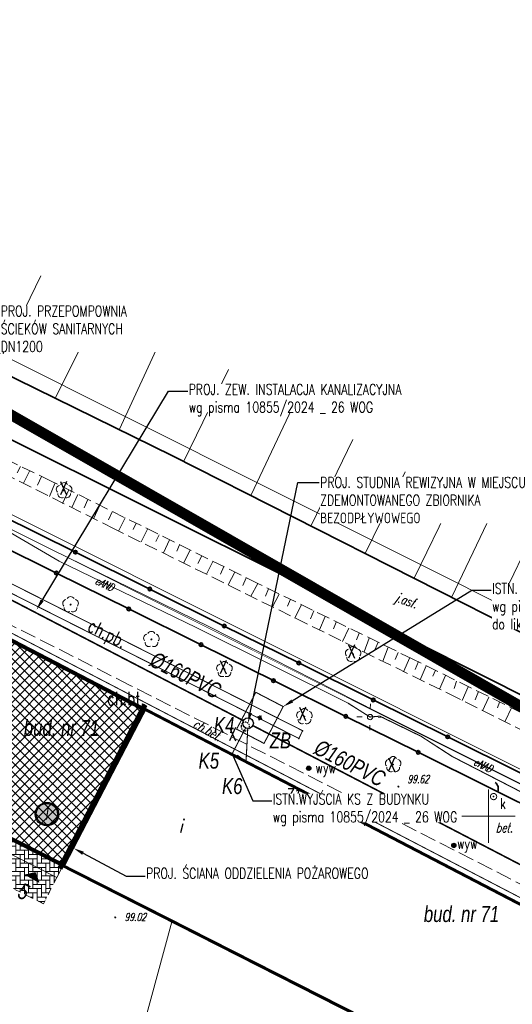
# Model space of a CAD drawing. Header units: metres. Extents: x 7502830 to 7503431, y 5814286 to 5814698.
# Tile 18 of 20: x 7503206 to 7503252, y 5814482 to 5814575. Entities that reach past the tile are written whole.
import ezdxf
from ezdxf import colors
from ezdxf.entities.mleader import LeaderData, LeaderLine
from ezdxf.enums import TextEntityAlignment as Align
from ezdxf.math import Vec2, Vec3

# ---------------------------------------------------------------- set-up
doc = ezdxf.new("R2010")
doc.units = ezdxf.units.M
doc.header["$MEASUREMENT"] = 0
for name, pattern in [('1', [0]), ('1_2', [1.5, 1, -0.5]), ('BUD', [0]), ('Dash', [0.6, 0.3, -0.3]), ('EGBL', [1.5, 1, -0.5]), ('GDE', [0]), ('KOJ', [0]), ('KOU', [2, 1.5, -0.5]), ('PRZER1-1', [1, 0.5, -0.5]), ('UEB', [0]), ('UPE', [0]), ('WSQ', [1.75, 1.25, -0.5])]:
    doc.linetypes.add(name, pattern=pattern)
doc.layers.get('0').update_dxf_attribs({"linetype": 'CONTINUOUS'})
for name, color, linetype in [('0_TXT', 7, 'CONTINUOUS'), ('3MS_view 1', 7, 'CONTINUOUS'), ('pomiar_18_12_2024', 7, 'CONTINUOUS')]:
    doc.layers.add(name, color=color, linetype=linetype)
doc.layers.add('1_ hatch proj.', color=7, linetype='CONTINUOUS', lineweight=9, true_color=0x1a8cff)
for name, color, linetype, lineweight in [('1_ view 1', 7, 'CONTINUOUS', 15), ('Dzialki', 7, 'GDE', 18), ('EADTD_T_0', 7, 'CONTINUOUS', 20), ('EBUOA_T_1', 7, 'CONTINUOUS', 20), ('EBUPP_L_1', 7, 'BUD', 35), ('EDZPD_L_0', 7, 'GDE', 20), ('KRZYZE_L_0', 7, '1', 18), ('MG_KANALIZACJA', 251, 'CONTINUOUS', 13), ('SDROK_T_0', 7, 'CONTINUOUS', 18), ('SDROK_T_1', 7, 'CONTINUOUS', 18), ('SDRPK_L_3', 7, 'KOJ', 35), ('SDRPK_L_4', 7, 'KOU', 18), ('SZOPO_L_0', 7, 'CONTINUOUS', 35), ('SZZPZ_T_0', 3, 'CONTINUOUS', 18), ('UEEOO_T_0', 1, 'CONTINUOUS', 15), ('UEEPA_T_3', 1, 'CONTINUOUS', 18), ('UEEPON_L_1', 1, 'UEB', 15), ('WUKOS_T_1', 7, 'CONTINUOUS', 15), ('WUKPS_L_6', 7, 'WSQ', 18), ('WWRPH_T_1', 7, 'CONTINUOUS', 18)]:
    doc.layers.add(name, color=color, linetype=linetype, lineweight=lineweight)
doc.styles.add('MtXpl_Arial CE', font='arial.ttf')
doc.styles.get("Standard").update_dxf_attribs({"font": 'Simplex.SHX', "width": 0.75})
doc.styles.add('STYL_ARIAL', font='simplex', dxfattribs={"width": 0.75, "oblique": 0.1})
doc.linetypes.add('FENCELINE1', pattern='A,6.35,-2.54,[133,ltypeshp.shx,S=2.54,R=0,X=-2.54,Y=0],-2.54,25.4', length=36.83)

# ---------------------------------------------------------------- blocks, each defined once
blk = doc.blocks.new('DLI')
at = {"color": 8, "linetype": 'Continuous', "lineweight": 5}
blk.add_circle((0, 0), 0.0450000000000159, dxfattribs=at)
for centre, radius, start, end in [((-0.3566585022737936, 0.1158924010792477), 0.375, 102.144465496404, 221.8600234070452), ((0, 0.3750563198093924), 0.375, 30.14012428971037, 149.8598757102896), ((0.3566585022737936, 0.1158924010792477), 0.375, 318.1399765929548, 77.85553450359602), ((-0.2204041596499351, -0.3033835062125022), 0.3749999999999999, 174.1481822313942, 293.8542284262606), ((0.220404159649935, -0.3033835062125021), 0.3749999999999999, 246.1457715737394, 5.851817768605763)]:
    blk.add_arc(centre, radius, start, end, dxfattribs=at)
blk = doc.blocks.new('SLS')
at = {"linetype": 'Continuous'}
blk.add_circle((0, 0), 0.250004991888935, dxfattribs=at)
blk = doc.blocks.new('LAT')
at = {"linetype": 'Continuous'}
for p, q in [((0, 0.75), (0, 1.25)), ((-1.25, 0), (-0.75, 0)), ((0.75, 0), (1.25, 0)), ((0, -0.75), (0, -1.25))]:
    blk.add_line(p, q, dxfattribs=at)
blk = doc.blocks.new('WSP')
at = {"linetype": 'Continuous'}
blk.add_circle((0, 0), 0.0450000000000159, dxfattribs=at)
blk = doc.blocks.new('fdsfdsgdgfd')
at = {"layer": 'Dzialki', "color": 8}
for p, q in [((70.38999999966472, 55.51000000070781), (-300.4700000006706, 241.2099999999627)), ((-240.4000000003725, 225.6699999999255), (27.37999999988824, 91.5800000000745))]:
    blk.add_line(p, q, dxfattribs=at)
at = {"layer": 'EBUPP_L_1', "color": 8, "linetype": 'BUD'}
for p, q in [((22.56273711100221, 66.52879159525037), (-54.99617391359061, 106.86032674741)), ((-62.84193952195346, 91.77256542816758), (15.11368885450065, 52.20393530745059))]:
    blk.add_line(p, q, dxfattribs=at)
at = {"layer": 'EDZPD_L_0', "color": 8, "linetype": 'GDE'}
for p, q in [((70.38662466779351, 55.50544150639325), (-300.4664392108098, 241.2078234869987)), ((27.37506818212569, 91.58499964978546), (-240.3999228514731, 225.6689551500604))]:
    blk.add_line(p, q, dxfattribs=at)
at = {"layer": 'KRZYZE_L_0', "color": 8, "linetype": '1'}
for p, q in [((3.639999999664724, 80.53000000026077), (3.639999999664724, 85.53000000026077)), ((1.139999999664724, 83.03000000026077), (6.139999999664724, 83.03000000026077))]:
    blk.add_line(p, q, dxfattribs=at)
at = {"layer": 'SDRPK_L_3', "color": 8, "linetype": 'KOJ'}
for p, q in [((-26.0610005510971, 116.882011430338), (-49.96421445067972, 128.6459759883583)), ((-14.17919646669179, 104.9310935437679), (-43.1985985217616, 119.3926188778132)), ((10.41816366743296, 98.3813243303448), (-26.0610005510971, 116.882011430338)), ((13.20135243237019, 91.14740786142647), (-14.17919646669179, 104.9310935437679))]:
    blk.add_line(p, q, dxfattribs=at)
at = {"layer": 'SDRPK_L_4', "color": 8, "linetype": 'KOU'}
for p, q in [((-30.01322908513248, 95.32424712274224), (-54.43990951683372, 107.6802375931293)), ((-8.400969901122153, 84.36401357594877), (-30.01322908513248, 95.32424712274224)), ((23.54210476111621, 67.98696139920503), (-8.400969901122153, 84.36401357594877))]:
    blk.add_line(p, q, dxfattribs=at)
at = {"layer": 'SZOPO_L_0', "color": 8}
for p, q in [((-35.17343171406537, 107.8332506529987), (-42.16895447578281, 111.3021671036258)), ((-43.74457847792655, 109.2342459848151), (-36.94963869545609, 105.8679251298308)), ((-28.17790895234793, 104.3643342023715), (-35.17343171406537, 107.8332506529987)), ((-36.94963869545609, 105.8679251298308), (-30.15469891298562, 102.5016042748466)), ((-21.1823861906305, 100.8954177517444), (-28.17790895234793, 104.3643342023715)), ((-30.15469891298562, 102.5016042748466), (-23.35975913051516, 99.13528341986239)), ((-14.18686342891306, 97.42650130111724), (-21.1823861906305, 100.8954177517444)), ((-23.35975913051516, 99.13528341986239), (-16.56481934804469, 95.76896256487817)), ((-7.191340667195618, 93.9575848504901), (-14.18686342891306, 97.42650130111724)), ((-16.56481934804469, 95.76896256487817), (-9.769879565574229, 92.40264170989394)), ((-0.1958179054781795, 90.48866839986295), (-7.191340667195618, 93.9575848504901)), ((-9.769879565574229, 92.40264170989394), (-2.974939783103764, 89.03632085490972)), ((6.799704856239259, 87.0197519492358), (-0.1958179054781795, 90.48866839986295)), ((-2.974939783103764, 89.03632085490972), (3.819999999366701, 85.6699999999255)), ((3.819999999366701, 85.6699999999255), (4.870000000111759, 85.14000000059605)), ((4.870000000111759, 85.14000000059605), (11.58942773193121, 81.80844016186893))]:
    blk.add_line(p, q, dxfattribs=at)
for centre in [(-35.17343171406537, 107.8332506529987), (-36.94963869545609, 105.8679251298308), (-28.17790895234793, 104.3643342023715), (-30.15469891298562, 102.5016042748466), (-21.1823861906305, 100.8954177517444), (-23.35975913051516, 99.13528341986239), (-14.18686342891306, 97.42650130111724), (-16.56481934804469, 95.76896256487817), (-7.191340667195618, 93.9575848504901), (-9.769879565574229, 92.40264170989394), (-0.1958179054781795, 90.48866839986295), (-2.974939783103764, 89.03632085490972)]:
    blk.add_circle(centre, 0.17, dxfattribs=at)
blk.add_arc((3.829071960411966, 85.6256296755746), 0.7216926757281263, 336.0383850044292, 54.33586821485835, dxfattribs=at)
at = {"layer": 'UEEPON_L_1', "color": 8, "linetype": 'UPE'}
for p, q in [((-37.41979602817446, 108.0755624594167), (-50.61817234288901, 114.6825044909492)), ((-36.68478253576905, 106.9802774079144), (-41.67594824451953, 109.9105233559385)), ((-22.57944588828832, 100.824604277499), (-37.41979602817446, 108.0755624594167)), ((-23.83076615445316, 100.7637660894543), (-36.68478253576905, 106.9802774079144)), ((-6.791259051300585, 92.8048199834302), (-22.57944588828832, 100.824604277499)), ((-9.550690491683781, 93.6364826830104), (-23.83076615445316, 100.7637660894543)), ((-7.490831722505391, 92.34952923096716), (-9.550690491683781, 93.6364826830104)), ((22.60349299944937, 78.06277973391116), (-6.791259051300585, 92.8048199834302)), ((-6.579845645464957, 92.42889217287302), (-7.490831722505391, 92.34952923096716)), ((-2.717696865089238, 90.54809626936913), (-6.579845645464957, 92.42889217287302)), ((0.1740400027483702, 88.66714532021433), (-2.717696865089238, 90.54809626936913)), ((10.33822135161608, 83.43670836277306), (0.1740400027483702, 88.66714532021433)), ((-26.10884356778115, 73.12762178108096), (-30.66136300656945, 56.42625817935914))]:
    blk.add_line(p, q, dxfattribs=at)
at = {"layer": 'WUKPS_L_6', "color": 8, "linetype": '1'}
for p, q in [((-38.40790490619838, 133.7783084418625), (-42.64462289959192, 125.0894582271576)), ((-32.72129326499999, 130.9714536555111), (-37.06396733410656, 122.3002453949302)), ((-26.99935528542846, 128.1116278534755), (-31.04181997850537, 119.3874908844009)), ((-20.80058484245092, 124.9869949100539), (-24.98433768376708, 116.3687886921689)), ((-14.56815754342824, 121.8769041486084), (-18.66194942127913, 113.2088577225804)), ((-9.109347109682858, 118.4197561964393), (-13.01064405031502, 110.3313617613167)), ((-40.33523373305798, 115.8914155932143), (-40.62574612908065, 115.2893903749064)), ((-39.43350009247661, 115.4984571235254), (-40.04306863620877, 114.3047810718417)), ((-38.35659309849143, 114.9277872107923), (-38.73269883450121, 114.1233588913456)), ((-4.199688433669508, 115.3832117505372), (-7.942124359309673, 107.7186560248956)), ((-37.09804424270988, 114.2922779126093), (-37.6167908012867, 113.0596953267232)), ((-35.7876049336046, 113.6827242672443), (-36.3712135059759, 112.4112102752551)), ((-34.93127343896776, 113.2547296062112), (-35.51489043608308, 112.0351103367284)), ((-33.99709362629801, 112.7878263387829), (-34.36022780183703, 111.9963737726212)), ((-32.86586506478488, 112.2520318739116), (-33.45758191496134, 110.9788948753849)), ((0.1801554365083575, 112.6467837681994), (-3.350440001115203, 105.3884163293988)), ((-31.7062422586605, 111.6278587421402), (-32.05478579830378, 110.8655992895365)), ((-30.50608332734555, 111.0442348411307), (-31.12213238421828, 109.8116367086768)), ((-29.45189130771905, 110.5416731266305), (-29.75181387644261, 109.9659181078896)), ((3.518017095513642, 110.5812270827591), (0.1992764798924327, 103.640753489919)), ((-28.39769402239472, 110.006677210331), (-28.99752994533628, 108.7984073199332)), ((-27.31106125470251, 109.4635779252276), (-27.60286738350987, 108.8391728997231)), ((-26.32174020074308, 108.9772229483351), (-26.90535904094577, 107.7689556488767)), ((-25.38107434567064, 108.5151858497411), (-25.64856011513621, 107.9232189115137)), ((7.210121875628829, 108.2686296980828), (3.996257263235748, 101.6459057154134)), ((-24.39986314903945, 108.0369381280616), (-24.99159053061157, 106.8286695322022)), ((-23.29701066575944, 107.4776243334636), (-23.65367196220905, 106.7721234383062)), ((-22.26714295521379, 106.9669501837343), (-22.85887165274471, 105.7667901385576)), ((-21.21295225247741, 106.4724970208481), (-21.54528924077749, 105.7751085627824)), ((-20.19848932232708, 105.9529010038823), (-20.80805996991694, 104.7721986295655)), ((-19.13456231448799, 105.4211500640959), (-19.43283868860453, 104.6945762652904)), ((-18.02697783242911, 104.8901296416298), (-18.69317751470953, 103.6957209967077)), ((-17.0326619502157, 104.396565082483), (-17.30499520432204, 103.6959427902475)), ((-16.03360538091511, 103.8777774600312), (-16.64317813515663, 102.7100487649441)), ((-14.96968890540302, 103.4108949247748), (-15.24203058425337, 102.762167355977)), ((-13.95765234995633, 102.8531883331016), (-14.56721878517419, 101.6465385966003)), ((-12.76398657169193, 102.3084844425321), (-13.10118183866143, 101.5689307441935)), ((-11.71303323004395, 101.7767314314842), (-12.23177768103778, 100.5311751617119)), ((-10.66208410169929, 101.2709257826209), (-10.92145211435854, 100.6222002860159)), ((-9.494361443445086, 100.7002703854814), (-10.09094789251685, 99.45470167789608)), ((-8.521258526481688, 100.2203996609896), (-8.76765497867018, 99.58464991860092)), ((-7.561131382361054, 99.7535005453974), (-8.053924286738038, 98.4820010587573)), ((-6.743729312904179, 99.37739439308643), (-7.003095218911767, 98.71569521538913)), ((-5.783600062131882, 98.89752159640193), (-6.289362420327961, 97.60007267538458)), ((-4.86239181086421, 98.4176425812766), (-5.147702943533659, 97.74296557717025)), ((-3.759554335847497, 97.95076626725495), (-4.343150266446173, 96.60141018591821)), ((-2.942148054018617, 97.5487127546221), (-3.240422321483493, 96.80916527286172)), ((-2.215557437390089, 97.14664473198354), (-2.799161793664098, 95.84918337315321)), ((-1.359232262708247, 96.75757111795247), (-1.592665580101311, 96.18669185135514)), ((-0.4120724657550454, 96.25174888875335), (-0.9697294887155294, 94.9542916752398)), ((0.6388808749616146, 95.71999587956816), (0.3924928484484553, 95.03235141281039)), ((1.715781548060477, 95.18824701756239), (1.171093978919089, 93.91673923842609)), ((2.688876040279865, 94.76027101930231), (2.364664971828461, 93.95585098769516)), ((3.661989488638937, 94.21553189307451), (3.078383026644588, 92.93104421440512)), ((4.674013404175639, 93.73566738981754), (4.466521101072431, 93.20371331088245)), ((5.802806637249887, 93.21690050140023), (5.19324863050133, 91.95835603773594))]:
    blk.add_line(p, q, dxfattribs=at)
at = {"layer": 'WUKPS_L_6', "color": 8, "linetype": 'WSQ'}
for p, q in [((-31.51495224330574, 110.0197563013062), (-62.98262540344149, 125.7948326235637)), ((-37.45658306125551, 114.5119380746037), (-53.62982542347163, 122.3490131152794)), ((-18.02697783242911, 104.8901296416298), (-37.45658306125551, 114.5119380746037)), ((0.7449144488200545, 94.11805893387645), (-31.51495224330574, 110.0197563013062)), ((-3.469644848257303, 97.78269490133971), (-18.02697783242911, 104.8901296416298)), ((14.57354187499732, 88.87362158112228), (-3.469644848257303, 97.78269490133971)), ((40.13495019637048, 74.44675336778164), (0.7449144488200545, 94.11805893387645))]:
    blk.add_line(p, q, dxfattribs=at)
at = {"layer": 'SZZPZ_T_0', "color": 8, "rotation": 0.009142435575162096}
for p in [(-36.22869906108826, 113.6177853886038), (-35.62046926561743, 102.9038139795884), (-28.03069762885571, 99.6353499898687), (-28.03069762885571, 99.6353499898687), (-9.07880391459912, 98.23533736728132), (-21.17092602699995, 96.81672487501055), (-13.66095970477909, 92.39836188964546), (-5.321061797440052, 87.89014041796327)]:
    blk.add_blockref('DLI', p, dxfattribs=at)
at = {"layer": 'UEEPA_T_3', "color": 8}
for name, rotation in [('LAT', 358.654173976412), ('SLS', 0.009142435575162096)]:
    blk.add_blockref(name, (-7.490831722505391, 92.34952923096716), dxfattribs=dict(at, rotation=rotation))
at = {"layer": 'WWRPH_T_1', "color": 8, "rotation": 0.009142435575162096}
for p in [(-4.831016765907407, 85.81514928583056), (-6.298310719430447, 82.82289895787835), (-31.42908384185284, 73.53352010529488)]:
    blk.add_blockref('WSP', p, dxfattribs=at)
at = {"layer": 'EADTD_T_0', "color": 8, "lineweight": 13, "oblique": 15, "width": 0.7}
blk.add_text('71', height=1.25, dxfattribs=at).set_placement((-14.88513712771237, 84.39389196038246), align=Align.CENTER)
at = {"layer": 'EBUOA_T_1', "color": 8, "lineweight": 13, "oblique": 15, "width": 0.7}
blk.add_text('i', height=1.25, rotation=0.0091424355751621, dxfattribs=at).set_placement((-25.30003181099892, 82.13076298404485), align=Align.MIDDLE)
at = {"layer": 'SDROK_T_0', "color": 8, "oblique": 15, "width": 0.7000000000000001}
blk.add_text('j.asf.', height=0.899999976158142, rotation=340.7784782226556, dxfattribs=at).set_placement((-4.109093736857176, 103.1810611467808), align=Align.MIDDLE)
at = {"layer": 'SDROK_T_1', "color": 8, "lineweight": 9, "oblique": 15}
for s, height, rotation, width, p in [('ch.bet.', 0.8999999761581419, 330.5637356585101, 0.7000000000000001, (-22.73982063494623, 91.12675332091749)), ('bet.', 0.8999999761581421, 0.009142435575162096, 0.7, (5.111066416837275, 81.96423816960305))]:
    blk.add_text(s, height=height, rotation=rotation, dxfattribs=dict(at, width=width)).set_placement(p, align=Align.MIDDLE)
at = {"layer": 'UEEOO_T_0', "color": 8, "lineweight": 9, "oblique": 15}
for s, height, rotation, width, p in [('eAND', 0.75, 335.0652503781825, 0.6999999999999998, (-32.4300891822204, 104.8444830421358)), ('eNAD', 0.7499999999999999, 333.8952440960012, 0.7, (3.129348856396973, 87.82883385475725))]:
    blk.add_text(s, height=height, rotation=rotation, dxfattribs=dict(at, width=width)).set_placement(p, align=Align.MIDDLE)
at = {"layer": 'WUKOS_T_1', "color": 8, "lineweight": 9, "oblique": 15, "width": 0.6999999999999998}
for s, p in [('99.62', (-2.973993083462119, 86.52236388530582)), ('99.21', (-4.356810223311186, 83.3830516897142)), ('99.02', (-29.54719429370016, 73.56803663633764))]:
    blk.add_text(s, height=0.75, rotation=0.009142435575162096, dxfattribs=at).set_placement(p, align=Align.MIDDLE)
blk = doc.blocks.new('DSADSAFDSF')
h = blk.add_hatch()
h.set_pattern_fill('ANSI31', color=252, scale=0.011, angle=241.3821309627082)
h.set_pattern_definition([(286.3821309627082, (-2059208.594227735, 9392807.13513682), (0.03350711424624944, 0.009850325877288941), [])])
h.paths.add_polyline_path([(15.3478914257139, -29.45209697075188), (16.15759025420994, -29.89388674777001), (16.40081689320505, -30.02659662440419), (16.06307897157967, -29.10421359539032), (15.1039515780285, -29.32068508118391)])
at = {"layer": '3MS_view 1', "ltscale": 2.5, "true_color": 0x0091c2, "transparency": 33554534}
h = blk.add_hatch(dxfattribs=at)
h.set_pattern_fill('ANSI37', color=142, scale=5)
h.set_pattern_definition([(45, (-7503191.363826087, -5814523.830326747), (-0.4419417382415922, 0.4419417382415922), []), (135, (-7503191.363826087, -5814523.830326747), (-0.4419417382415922, -0.4419417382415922), [])])
h.paths.add_polyline_path([(0.06391367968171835, -0.2023046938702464), (26.13018117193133, -13.75706674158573), (18.55680266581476, -28.32093063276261), (18.46631192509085, -28.27499944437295), (-7.64279552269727, -15.0225680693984)])
at = {"linetype": 'Continuous'}
blk.add_lwpolyline([(18.48294956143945, -28.78807781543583), (18.48294956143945, -28.78807781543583), (18.26114641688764, -28.67273760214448), (18.26114641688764, -28.67273760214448), (26.24907230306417, -13.31168499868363), (26.24907230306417, -13.31168499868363), (26.47087544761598, -13.42702519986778), (26.47087544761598, -13.42702519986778), (18.48294956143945, -28.78807781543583)], dxfattribs=at)
at = {"color": 7}
blk.add_lwpolyline([(15.3478914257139, -29.45209697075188), (16.15759025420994, -29.89388674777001), (16.15759025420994, -29.89388674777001), (16.40081689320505, -30.02659662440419), (16.06307897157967, -29.10421359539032), (15.1039515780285, -29.32068508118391), (15.3478914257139, -29.45209697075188), (15.3478914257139, -29.45209697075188)], dxfattribs=at)
at = {"layer": '1_ view 1', "color": 150, "linetype": 'Continuous'}
blk.add_lwpolyline([(-3.770858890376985, -17.15609788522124), (-4.3115618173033, -18.22073295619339), (18.07736042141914, -29.5915360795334), (18.48471173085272, -28.78899889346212)], dxfattribs=at)
at = {"layer": '1_ view 1', "color": 150, "linetype": 'Dash', "ltscale": 2}
blk.add_lwpolyline([(18.07677734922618, -29.59123994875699), (16.82317092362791, -32.0613352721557), (-5.567729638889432, -20.69617633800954), (-4.3115618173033, -18.22073295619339)], dxfattribs=at)
at = {"layer": '3MS_view 1', "color": 142, "true_color": 0x0091c2}
for points, const_width in [([(0.06391367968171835, -0.2023046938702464), (26.13018117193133, -13.75706674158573), (18.55680266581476, -28.32093063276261), (18.46631192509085, -28.27499944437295), (-7.64279552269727, -15.0225680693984)], 0.2999999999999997), ([(18.75667120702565, -28.47845187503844), (70.06682580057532, -54.52240239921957), (77.42405389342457, -40.37412043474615), (26.37505238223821, -13.82804628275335)], 0.2)]:
    blk.add_lwpolyline(points, close=True, dxfattribs=dict(at, const_width=const_width))
at = {"layer": '3MS_view 1', "color": 4, "lineweight": 18}
for points in [[(18.39842013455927, -28.40875558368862), (-7.845765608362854, -15.08776131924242), (3.592018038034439e-05, -1.867860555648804e-05), (26.11066404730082, -13.57784877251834), (26.2490722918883, -13.3116849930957), (26.47087544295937, -13.42702520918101), (18.48294954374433, -28.7880778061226), (18.26114641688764, -28.67273760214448), (18.39581045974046, -28.40743096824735), (-7.845765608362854, -15.08776131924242)], [(18.62135779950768, -28.52191403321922), (70.10986276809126, -54.65639143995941), (77.55891102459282, -40.33153515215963), (26.33246720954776, -13.69318893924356), (18.62135781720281, -28.52191404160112)]]:
    blk.add_lwpolyline(points, dxfattribs=at)
at = {"layer": '3MS_view 1', "color": 12, "linetype": '1_2', "true_color": 0xcd0000, "const_width": 0.5}
blk.add_lwpolyline([(18.37204798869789, -28.73040770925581), (26.35997323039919, -13.36935476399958)], dxfattribs=at)
at = {"layer": '3MS_view 1', "color": 142, "true_color": 0x0091c2, "const_width": 0.2999999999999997}
blk.add_lwpolyline([(18.46631192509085, -28.27499944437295), (-7.64279552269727, -15.0225680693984)], dxfattribs=at)
at = {"color": 12, "true_color": 0xcd0000, "style": 'MtXpl_Arial CE', "width": 0.75}
blk.add_text('5', height=1.5, rotation=331.5947371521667, dxfattribs=at).set_placement((14.25967377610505, -31.36480752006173))
blk = doc.blocks.new('_szambo10m3')
at = {"layer": 'MG_KANALIZACJA', "color": 79, "linetype": 'Continuous', "lineweight": 25, "true_color": 0x3b6039, "const_width": 0.1}
blk.add_lwpolyline([(-2.900000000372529, 3.900000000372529), (0, 3.900000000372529), (0, 0), (-2.900000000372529, 0), (-2.900000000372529, 3.900000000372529)], dxfattribs=at)
at = {"layer": 'MG_KANALIZACJA', "color": 79, "linetype": 'Continuous', "lineweight": 9, "true_color": 0x3b6039}
for points in [[(-1.450000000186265, 1.950000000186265), (-1.700000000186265, 1.950000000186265)], [(-1.450000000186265, 2.200000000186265), (-1.450000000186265, 1.950000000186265)], [(-1.200000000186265, 1.950000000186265), (-1.450000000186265, 1.950000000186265)], [(-1.450000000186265, 1.950000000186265), (-1.450000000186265, 1.700000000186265)]]:
    blk.add_lwpolyline(points, dxfattribs=at)
at = {"layer": 'MG_KANALIZACJA', "color": 79, "linetype": 'EGBL', "lineweight": 25, "ltscale": 0.1, "true_color": 0x3b6039}
blk.add_circle((-2.299999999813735, 3.299999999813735), 0.4, dxfattribs=at)
at = {"layer": 'MG_KANALIZACJA', "color": 79, "linetype": 'Continuous', "lineweight": 25, "true_color": 0x3b6039}
blk.add_circle((-1.450000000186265, 1.950000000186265), 0.15, dxfattribs=at)
blk = doc.blocks.new('KOND')
at = {"linetype": 'ByBlock', "true_color": 0xfafafa}
h = blk.add_hatch(color=7, dxfattribs=at)
h.dxf.hatch_style = 1
h.paths.add_polyline_path([(1, 0, 0.9999999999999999), (-1, 0, 0.9999999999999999)])
at = {"layer": '3MS_view 1'}
for radius in [1.1, 0.9999999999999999]:
    blk.add_circle((0, 0), radius, dxfattribs=at)
at = {"color": 1, "insert": (-0.1366478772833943, 0.589735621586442, 10.12), "char_height": 1.1, "width": 0.1414171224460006, "attachment_point": 1}
blk.add_mtext('{\\fArial|b0|i1|c238|p34;I}', dxfattribs=at)
blk = doc.blocks.new('OTDI')
at = {"color": 0}
for radius in [0.2, 0.18, 0.16, 0.14, 0.12, 0.1, 0.08, 0.06, 0.04, 0.02]:
    blk.add_circle((0, 0), radius, dxfattribs=at)
blk = doc.blocks.new('fdghgf')
at = {"layer": 'pomiar_18_12_2024', "color": 212, "linetype": '1', "true_color": 0xb300b3, "const_width": 0.09}
for points in [[(0.348000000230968, 0.7250000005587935), (37.70500000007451, -18.13399999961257), (37.35500000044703, -18.86299999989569), (0, 0), (0.348000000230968, 0.7250000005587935)], [(74.30400000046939, -42.21499999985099), (-3.234000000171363, -1.893999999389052), (-3.464199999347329, -2.337700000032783)]]:
    blk.add_lwpolyline(points, dxfattribs=at)
at = {"layer": 'pomiar_18_12_2024', "color": 212, "true_color": 0xb300b3, "const_width": 0.09}
blk.add_lwpolyline([(55.40390000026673, -24.50469999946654), (55.34379999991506, -24.36159999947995), (55.36330000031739, -24.20759999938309), (55.45729999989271, -24.08389999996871), (55.6003999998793, -24.02379999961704), (55.75439999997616, -24.04330000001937), (55.87810000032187, -24.13729999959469), (55.93820000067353, -24.28039999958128), (55.9187000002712, -24.43439999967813), (55.82470000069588, -24.55810000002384), (55.6816000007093, -24.61819999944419), (55.52760000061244, -24.59869999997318), (55.40390000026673, -24.50469999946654)], dxfattribs=at)
at = {"layer": 'pomiar_18_12_2024', "color": 212, "true_color": 0xb300b3}
for p in [(37.70500000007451, -18.13399999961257), (37.35500000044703, -18.86299999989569), (38.2820000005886, -21.66299999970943), (55.64099999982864, -24.32099999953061), (51.90799999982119, -28.90399999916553)]:
    blk.add_point(p, dxfattribs=at)
for p in [(38.2820000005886, -21.66299999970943), (51.90799999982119, -28.90399999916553)]:
    blk.add_blockref('OTDI', p, dxfattribs=at)
at = {"layer": 'pomiar_18_12_2024', "color": 212, "true_color": 0xb300b3, "style": 'STYL_ARIAL', "width": 0.75}
for s, height, p in [('X', 1.25, (14.85680000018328, 3.654200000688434)), ('X', 1.25, (41.8957000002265, -11.68609999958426)), ('X', 1.25, (29.83339999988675, -13.1515999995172)), ('ch.bt.', 1.25, (19.32959999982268, -16.11249999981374)), ('X', 1.25, (37.27930000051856, -17.54529999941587)), ('X', 1.25, (30.70459999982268, -19.46789999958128)), ('X', 1.25, (45.65950000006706, -22.31819999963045)), ('wyw', 1, (38.91430000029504, -22.43299999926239)), ('k', 1, (56.24980000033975, -25.77029999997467)), ('wyw', 1, (52.2069000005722, -29.54289999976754))]:
    blk.add_text(s, height=height, dxfattribs=at).set_placement(p, align=Align.BOTTOM_LEFT)
blk.add_text('ch.pb.', height=1.25, rotation=333.2078, dxfattribs=at).set_placement((17.2176000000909, -9.042299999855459), align=Align.BOTTOM_LEFT)

msp = doc.modelspace()

# ---------------------------------------------------------------- hatches: boundary and pattern name
at = {"layer": '1_ hatch proj.', "linetype": 'Continuous', "true_color": 0xc7e3ff, "transparency": 33554559}
h = msp.add_hatch(dxfattribs=at)
h.set_pattern_fill('HLNHER', color=254, scale=0.1)
h.set_pattern_definition([(0, (0, 0), (0.4, 0.4), [1.2, -0.4]), (90, (0.4, 0), (-0.4, -0.4), [1.2, -0.4])])
h.paths.add_polyline_path([(7503187.592967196, 5814506.674228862), (7503185.796096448, 5814503.134150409), (7503208.187593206, 5814491.770166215), (7503209.870229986, 5814495.087352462), (7503209.648426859, 5814495.202692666), (7503209.759636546, 5814495.422895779)])

# ---------------------------------------------------------------- linework, layer by layer
at = {"color": 7, "linetype": 'PRZER1-1', "lineweight": 50, "ltscale": 2, "const_width": 1}
msp.add_lwpolyline([(7503162.272075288, 5814562.221315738), (7503118.801922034, 5814486.171179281), (7503250.67219713, 5814425.836593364), (7503279.993969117, 5814444.093459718), (7503321.781578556, 5814422.532326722), (7503337.754528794, 5814461.850464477), (7503162.272075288, 5814562.221315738)], dxfattribs=at)
at = {"color": 2, "linetype": 'FENCELINE1', "ltscale": 0.1}
for points in [[(7503154.527174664, 5814552.692910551), (7503190.200000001, 5814535.210000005), (7503189.1, 5814532.9), (7503190.225890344, 5814535.197311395), (7503273.87, 5814493.72)], [(7503329.57038222, 5814472.213453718), (7503316.524961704, 5814472.359832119), (7503273.87, 5814493.72), (7503272.71, 5814491.46), (7503269.55, 5814484.86), (7503272.71, 5814491.46), (7503233.872523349, 5814510.718982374), (7503189.1, 5814532.9), (7503176.399999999, 5814508.109999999), (7503162.620000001, 5814479.900000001), (7503222.09567691, 5814449.006463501), (7503245.6, 5814437.12), (7503250.24, 5814446.33), (7503244.11, 5814449.32), (7503248.59, 5814458.52), (7503248.384508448, 5814458.620301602), (7503252.6, 5814467.3), (7503259, 5814464.12), (7503261.484551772, 5814469.168431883)]]:
    msp.add_lwpolyline(points, dxfattribs=at)
at = {"layer": '1_ view 1', "color": 24, "linetype": 'Continuous', "lineweight": 25, "true_color": 0x932525}
for points, const_width in [([(7503336.313539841, 5814458.546636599), (7503299.731360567, 5814478.812193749), (7503286.709639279, 5814485.973146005), (7503286.709639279, 5814485.973146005), (7503271.833452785, 5814493.567628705), (7503189.904215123, 5814534.588851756), (7503154.228323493, 5814552.097210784)], 0.05), ([(7503236.809309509, 5814510.606482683), (7503222.529233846, 5814517.733766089), (7503209.675217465, 5814523.950277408), (7503204.684051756, 5814526.880523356)], 0.05), ([(7503317.66393642, 5814470.94139233), (7503300.20845338, 5814478.60208052), (7503296.610437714, 5814480.186658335), (7503281.409673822, 5814487.639275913), (7503274.130702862, 5814491.431935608), (7503273.021663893, 5814491.411954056), (7503271.516975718, 5814488.698518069), (7503271.13258837, 5814488.303607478), (7503270.612716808, 5814488.35303528), (7503259.051049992, 5814493.846894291), (7503256.67388193, 5814497.844517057), (7503256.905402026, 5814499.296078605), (7503256.698221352, 5814500.406708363), (7503246.534040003, 5814505.63714532), (7503243.642303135, 5814507.518096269), (7503239.780154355, 5814509.398892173), (7503238.869168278, 5814509.319529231), (7503236.809309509, 5814510.606482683), (7503236.809309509, 5814510.606482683)], 0.1), ([(7503228.670726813, 5814452.448886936), (7503211.012230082, 5814459.395960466), (7503210.280436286, 5814460.792473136), (7503214.934151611, 5814471.334444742), (7503215.698636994, 5814473.396258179), (7503220.251156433, 5814490.097621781)], 0.05)]:
    msp.add_lwpolyline(points, dxfattribs=dict(at, const_width=const_width))
at = {"layer": 'MG_KANALIZACJA', "color": 92, "linetype": 'Continuous', "lineweight": 25, "true_color": 0x00c200}
for points, const_width in [([(7503227.176290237, 5814508.295288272), (7503225.912352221, 5814505.86469146)], 0.1), ([(7503227.38116869, 5814508.239560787), (7503227.223229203, 5814505.183020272)], 0.1), ([(7503259.980565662, 5814488.148824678), (7503261.479995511, 5814491.032280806), (7503227.855288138, 5814508.517509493)], 0.15)]:
    msp.add_lwpolyline(points, dxfattribs=dict(at, const_width=const_width))

# ---------------------------------------------------------------- block references
at = {"linetype": 'Continuous'}
msp.add_blockref('fdsfdsgdgfd', (7503246.36, 5814416.97), dxfattribs=at)
at = {"color": 3, "linetype": 'Continuous', "lineweight": 0, "xscale": -1, "rotation": 152.5250548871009}
msp.add_blockref('_szambo10m3', (7503230.709837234, 5814510.30177524), dxfattribs=at)
at = {"layer": '1_ view 1', "linetype": 'Continuous'}
for name, p in [('DSADSAFDSF', (7503191.363826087, 5814523.830326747)), ('KOND', (7503208.514064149, 5814500.199053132, -10.12))]:
    msp.add_blockref(name, p, dxfattribs=at)
at = {"layer": 'pomiar_18_12_2024', "linetype": 'Continuous'}
msp.add_blockref('fdghgf', (7503194.828062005, 5814526.168008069), dxfattribs=at)

# ---------------------------------------------------------------- texts
at = {"layer": '0_TXT', "char_height": 1.5, "width": 6.925017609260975, "attachment_point": 1}
for insert in [(7503206.348280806, 5814509.051188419), (7503243.920385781, 5814491.567139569)]:
    msp.add_mtext('{\\fArial|b0|i1|c238|p34;bud. nr 71}', dxfattribs=dict(at, insert=insert))
at = {"layer": 'MG_KANALIZACJA', "color": 92, "linetype": 'Continuous', "lineweight": 25, "true_color": 0x00c200, "insert": (7503218.736773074, 5814515.5297473), "char_height": 1.5, "width": 3.050006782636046, "attachment_point": 1, "rotation": 333}
msp.add_mtext('\\fArial|b0|i1|c238|p34;%%c160PVC', dxfattribs=at)
at = {"layer": 'MG_KANALIZACJA', "color": 92, "linetype": 'Continuous', "lineweight": 25, "true_color": 0x00c200, "char_height": 1.5, "width": 3.050006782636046, "attachment_point": 1}
for s, insert in [('\\fArial|b0|i1|c238|p34;K4', (7503224.203843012, 5814509.328006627)), ('\\fArial|b0|i1|c238|p34;ZB', (7503229.445634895, 5814507.870670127)), ('\\fArial|b0|i1|c238|p34;K5', (7503222.762834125, 5814505.972619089)), ('\\fArial|b0|i1|c238|p34;K6', (7503224.962323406, 5814503.579966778))]:
    msp.add_mtext(s, dxfattribs=dict(at, insert=insert))

# ---------------------------------------------------------------- leaders
at = {"layer": '0_TXT', "linetype": 'Continuous'}
ml = msp.add_multileader_mtext('Standard', dxfattribs=at)
ml.set_content('PROJ. ŚCIANA ODDZIELENIA POŻAROWEGO')
ml.set_leader_properties()
ml.build(insert=Vec2(0, 0))
ml.multileader.update_dxf_attribs({"text_right_attachment_type": 6, "dogleg_length": 1.792646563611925, "arrow_head_size": 1})
ctx = ml.context
ctx.base_point, ctx.char_height, ctx.arrow_head_size, ctx.landing_gap_size, ctx.plane_origin = Vec3(7503217.738220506, 5814494.371308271), 1, 1, 0.09, Vec3(7503211.023781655, 5814496.996311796)
ctx.right_attachment = 6
notes = []
notes.append((ctx, [(0, (1, 1, 0), (7503215.945573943, 5814494.371308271), (1, 0), 1.792646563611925, [(0, [(7503211.023781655, 5814496.996311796)], 0, [])])]))
ctx.mtext.insert, ctx.mtext.flow_direction = Vec3(7503217.828220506, 5814495.142736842), 5
for ctx, leaders in notes:
    for number, flags, end, landing, length, lines in leaders:
        leader = LeaderData()
        leader.index, (leader.has_last_leader_line, leader.has_dogleg_vector, leader.attachment_direction) = number, flags
        leader.last_leader_point, leader.dogleg_vector, leader.dogleg_length = Vec3(end), Vec3(landing), length
        for number, points, colour, breaks in lines:
            line = LeaderLine()
            line.index, line.vertices, line.color, line.breaks = number, Vec3.list(points), colors.encode_raw_color(colour), breaks
            leader.lines.append(line)
        ctx.leaders.append(leader)

# ---------------------------------------------------------------- next in the draw order: leaders
ml = msp.add_multileader_mtext('Standard', dxfattribs=at)
ml.set_content('PROJ. PRZEPOMPOWNIA ŚCIEKÓW SANITARNYCH DN1200')
ml.set_leader_properties()
ml.build(insert=Vec2(0, 0))
ml.multileader.update_dxf_attribs({"text_right_attachment_type": 6, "dogleg_length": 1.792646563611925, "arrow_head_size": 1})
ctx = ml.context
ctx.base_point, ctx.char_height, ctx.arrow_head_size, ctx.landing_gap_size, ctx.plane_origin = Vec3(7503204.0864661, 5814547.446125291), 1, 1, 0.09, Vec3(7503196.923281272, 5814539.258001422)
ctx.right_attachment = 6
notes = []
notes.append((ctx, [(0, (1, 1, 0), (7503202.293819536, 5814547.446125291), (1, 0), 1.792646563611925, [(0, [(7503188.539201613, 5814528.962319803)], 0, [])])]))
ctx.mtext.insert, ctx.mtext.width, ctx.mtext.flow_direction = Vec3(7503204.1764661, 5814547.946125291), 15.84061339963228, 5
ctx.mtext.has_bg_fill, ctx.mtext.bg_color, ctx.mtext.bg_scale_factor, ctx.mtext.bg_transparency, ctx.mtext.use_window_bg_color = 1, -1023410175, 1, 0, 1
ml = msp.add_multileader_mtext('Standard', dxfattribs=at)
ml.set_content('\\A1;ISTN. ZBIORNIK BEZODPŁYWOWY\\Pwg pisma 10855/2024 _ 26 WOG - do likwidacji')
ml.set_leader_properties()
ml.build(insert=Vec2(0, 0))
ml.multileader.update_dxf_attribs({"text_right_attachment_type": 6, "dogleg_length": 1.792646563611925, "arrow_head_size": 1})
ctx = ml.context
ctx.base_point, ctx.char_height, ctx.arrow_head_size, ctx.landing_gap_size, ctx.plane_origin = Vec3(7503250.231653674, 5814521.224327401), 1, 1, 0.09, Vec3(7503228.65034463, 5814509.495473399)
ctx.right_attachment = 6
notes.append((ctx, [(0, (1, 1, 0), (7503248.43900711, 5814521.224327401), (1, 0), 1.792646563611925, [(0, [(7503230.709837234, 5814510.30177524)], 0, [])])]))
ctx.mtext.insert, ctx.mtext.width, ctx.mtext.flow_direction = Vec3(7503250.321653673, 5814521.890994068), 20.94902317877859, 5
ctx.mtext.has_bg_fill, ctx.mtext.bg_color, ctx.mtext.bg_scale_factor, ctx.mtext.bg_transparency, ctx.mtext.use_window_bg_color = 1, -1023410175, 1, 0, 1
ml = msp.add_multileader_mtext('Standard', dxfattribs=at)
ml.set_content('ISTN.WYJŚCIA KS Z BUDYNKU\\P\\A1;wg pisma 10855/2024 _ 26 WOG')
ml.set_leader_properties()
ml.build(insert=Vec2(0, 0))
ml.multileader.update_dxf_attribs({"text_right_attachment_type": 6, "dogleg_length": 1.792646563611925, "arrow_head_size": 1})
ctx = ml.context
ctx.base_point, ctx.char_height, ctx.arrow_head_size, ctx.landing_gap_size, ctx.plane_origin = Vec3(7503229.635086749, 5814501.442079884), 1, 1, 0.09, Vec3(7503225.839767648, 5814491.320305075)
ctx.right_attachment = 6
notes.append((ctx, [(0, (1, 1, 0), (7503227.842440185, 5814501.442079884), (1, 0), 1.792646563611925, [(1, [(7503227.223229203, 5814505.183020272), (7503225.912352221, 5814505.86469146)], 0, [])])]))
ctx.mtext.insert, ctx.mtext.flow_direction = Vec3(7503229.725086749, 5814502.108746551), 5
ctx.mtext.has_bg_fill, ctx.mtext.bg_color, ctx.mtext.bg_scale_factor, ctx.mtext.bg_transparency, ctx.mtext.use_window_bg_color = 1, -1023410175, 1, 0, 1
for ctx, leaders in notes:
    for number, flags, end, landing, length, lines in leaders:
        leader = LeaderData()
        leader.index, (leader.has_last_leader_line, leader.has_dogleg_vector, leader.attachment_direction) = number, flags
        leader.last_leader_point, leader.dogleg_vector, leader.dogleg_length = Vec3(end), Vec3(landing), length
        for number, points, colour, breaks in lines:
            line = LeaderLine()
            line.index, line.vertices, line.color, line.breaks = number, Vec3.list(points), colors.encode_raw_color(colour), breaks
            leader.lines.append(line)
        ctx.leaders.append(leader)

# ---------------------------------------------------------------- next in the draw order: texts
at = {"layer": 'MG_KANALIZACJA', "color": 92, "linetype": 'Continuous', "lineweight": 25, "true_color": 0x00c200, "insert": (7503234.163602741, 5814507.267609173), "char_height": 1.5, "width": 3.050006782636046, "attachment_point": 1, "rotation": 333}
msp.add_mtext('\\fArial|b0|i1|c238|p34;%%c160PVC', dxfattribs=at)

# ---------------------------------------------------------------- next in the draw order: leaders
at = {"layer": '0_TXT', "linetype": 'Continuous'}
ml = msp.add_multileader_mtext('Standard', dxfattribs=at)
ml.set_content('PROJ. STUDNIA REWIZYJNA W MIEJSCU ZDEMONTOWANEGO ZBIORNIKA BEZODPŁYWOWEGO')
ml.set_leader_properties()
ml.build(insert=Vec2(0, 0))
ml.multileader.update_dxf_attribs({"text_right_attachment_type": 6, "dogleg_length": 1.792646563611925, "arrow_head_size": 1})
ctx = ml.context
ctx.base_point, ctx.char_height, ctx.arrow_head_size, ctx.landing_gap_size, ctx.plane_origin = Vec3(7503234.089869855, 5814531.350882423), 1, 1, 0.09, Vec3(7503227.543013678, 5814525.900755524)
ctx.right_attachment = 6
notes = []
notes.append((ctx, [(0, (1, 1, 0), (7503232.097223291, 5814531.350882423), (1, 0), 1.992646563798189, [(0, [(7503227.406970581, 5814508.738894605)], 0, [])])]))
ctx.mtext.insert, ctx.mtext.width, ctx.mtext.flow_direction = Vec3(7503234.179869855, 5814531.850882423), 27.06850075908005, 5
ctx.mtext.has_bg_fill, ctx.mtext.bg_color, ctx.mtext.bg_scale_factor, ctx.mtext.bg_transparency, ctx.mtext.use_window_bg_color = 1, -1023410175, 1, 0, 1
for ctx, leaders in notes:
    for number, flags, end, landing, length, lines in leaders:
        leader = LeaderData()
        leader.index, (leader.has_last_leader_line, leader.has_dogleg_vector, leader.attachment_direction) = number, flags
        leader.last_leader_point, leader.dogleg_vector, leader.dogleg_length = Vec3(end), Vec3(landing), length
        for number, points, colour, breaks in lines:
            line = LeaderLine()
            line.index, line.vertices, line.color, line.breaks = number, Vec3.list(points), colors.encode_raw_color(colour), breaks
            leader.lines.append(line)
        ctx.leaders.append(leader)

# ---------------------------------------------------------------- next in the draw order: linework, layer by layer
at = {"layer": 'MG_KANALIZACJA', "color": 92, "linetype": 'Continuous', "lineweight": 25, "true_color": 0x00c200, "const_width": 0.15}
msp.add_lwpolyline([(7503226.968268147, 5814508.978769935), (7503189.071529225, 5814528.685503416)], dxfattribs=at)
at = {"layer": 'MG_KANALIZACJA', "color": 92, "linetype": 'Continuous', "lineweight": 25, "true_color": 0x00c200}
msp.add_circle((7503227.406970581, 5814508.738894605), 0.4999999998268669, dxfattribs=at)

# ---------------------------------------------------------------- next in the draw order: leaders
at = {"layer": '0_TXT', "linetype": 'Continuous'}
ml = msp.add_multileader_mtext('Standard', dxfattribs=at)
ml.set_content('PROJ. ZEW. INSTALACJA KANALIZACYJNA\\P{\\A1;wg pisma 10855/2024 _ 26 WOG}')
ml.set_leader_properties()
ml.build(insert=Vec2(0, 0))
ml.multileader.update_dxf_attribs({"text_right_attachment_type": 6, "dogleg_length": 1.792646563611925, "arrow_head_size": 1})
ctx = ml.context
ctx.base_point, ctx.char_height, ctx.arrow_head_size, ctx.landing_gap_size, ctx.plane_origin = Vec3(7503221.738332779, 5814539.922530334), 1, 1, 0.09, Vec3(7503207.543013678, 5814519.400755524)
ctx.right_attachment = 6
notes = []
notes.append((ctx, [(0, (1, 1, 0), (7503219.945686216, 5814539.922530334), (1, 0), 1.792646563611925, [(0, [(7503207.543013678, 5814519.400755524)], 0, [])])]))
ctx.mtext.insert, ctx.mtext.flow_direction = Vec3(7503221.828332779, 5814540.589197), 5
ctx.mtext.has_bg_fill, ctx.mtext.bg_color, ctx.mtext.bg_scale_factor, ctx.mtext.bg_transparency, ctx.mtext.use_window_bg_color = 1, -1023410175, 1, 0, 1
for ctx, leaders in notes:
    for number, flags, end, landing, length, lines in leaders:
        leader = LeaderData()
        leader.index, (leader.has_last_leader_line, leader.has_dogleg_vector, leader.attachment_direction) = number, flags
        leader.last_leader_point, leader.dogleg_vector, leader.dogleg_length = Vec3(end), Vec3(landing), length
        for number, points, colour, breaks in lines:
            line = LeaderLine()
            line.index, line.vertices, line.color, line.breaks = number, Vec3.list(points), colors.encode_raw_color(colour), breaks
            leader.lines.append(line)
        ctx.leaders.append(leader)

doc.saveas('drawing.dxf')
